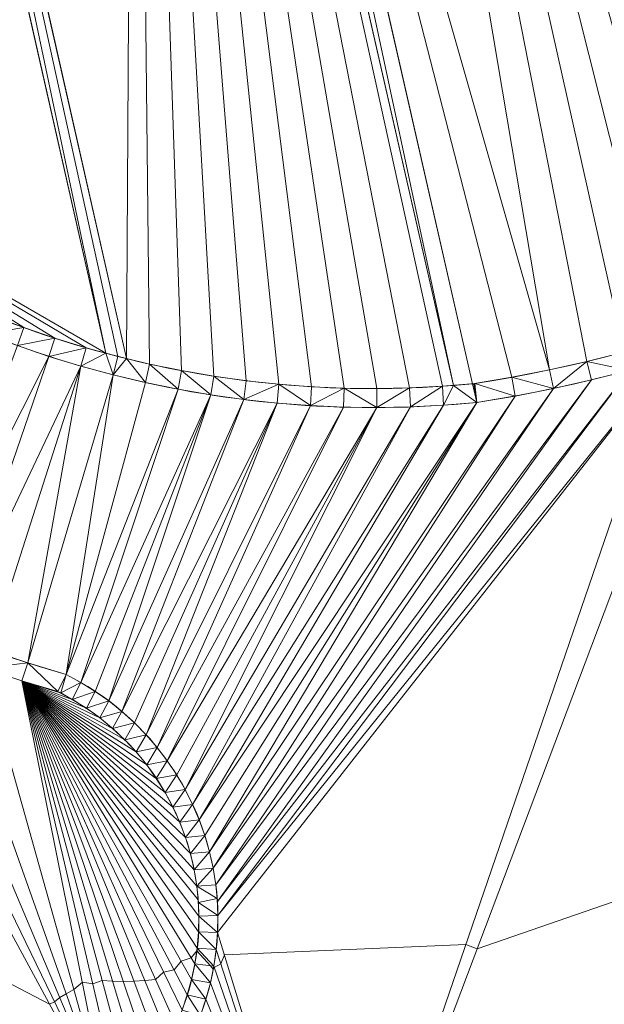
# Model space of a CAD drawing. Header units: millimetres. Extents: x 3402416 to 3403134, y 5267375 to 5268119.
# Tile 12 of 256: x 3402578.75 to 3402583.36, y 5267550.43 to 5267558.21. Entities that reach past the tile are written whole.
import ezdxf

# ---------------------------------------------------------------- set-up
doc = ezdxf.new("R2010")
doc.units = ezdxf.units.MM
doc.header["$MEASUREMENT"] = 0
doc.linetypes.add('100.4', pattern=[0])
doc.linetypes.add('100.5', pattern=[5.5, 3.9, -1.6])
for name, color, linetype, lineweight in [('IVK_Fahrbahnrand', 7, 'Continuous', 0), ('IVK_NSH_Modell Umring Teil West', 7, 'Continuous', 0), ('IVK_NSH_Modell Vermaschung Teil West', 2, 'Continuous', 0), ('IVK_NSH_Topographie Fahrbahnrand', 7, 'Continuous', 0), ('IVK_Rahmen Stempel', 7, 'Continuous', 0)]:
    doc.layers.add(name, color=color, linetype=linetype, lineweight=lineweight)
doc.layers.add('IVK_NSH_Modell Hoehenlinien 20 Zentimeter', color=7, linetype='Continuous', lineweight=0, true_color=0xe6956a)

msp = doc.modelspace()

# ---------------------------------------------------------------- linework, layer by layer
at = {"layer": 'IVK_Fahrbahnrand', "color": 7, "linetype": 'Continuous', "lineweight": 13}
for p, q in [((3402579.652, 5267566.399), (3402582.172, 5267555.322)), ((3402579.798, 5267566.432), (3402582.323, 5267555.335)), ((3402577.116, 5267565.813), (3402579.425, 5267555.577)), ((3402577.262, 5267565.846), (3402579.588, 5267555.535))]:
    msp.add_line(p, q, dxfattribs=at)
at = {"layer": 'IVK_Fahrbahnrand', "color": 1, "linetype": 'Continuous', "lineweight": 13}
for p, q in [((3402579.588, 5267555.535), (3402579.425, 5267555.577)), ((3402582.323, 5267555.335), (3402582.172, 5267555.322))]:
    msp.add_line(p, q, dxfattribs=at)
at = {"layer": 'IVK_Fahrbahnrand', "color": 7, "linetype": 'Continuous', "lineweight": 13}
for centre, radius, start, end in [((3402582.4832, 5267564.5179), 11.9668, 187.13255, 253.63245), ((3402582.4808, 5267564.5161), 12.1143, 187.38484, 253.57974)]:
    msp.add_arc(centre, radius, start, end, dxfattribs=at)
at = {"layer": 'IVK_Fahrbahnrand', "color": 7, "linetype": 'Continuous', "lineweight": 13, "extrusion": (0, 0, -1)}
for centre, radius, start, end in [((-3402580.5603, 5267566.6587), 11.4601, 212.54273, 261.15187), ((-3402580.5619, 5267566.6549), 11.6064, 212.53397, 261.10785), ((-3402581.5296, 5267563.4412), 8.141, 284.98225, 304.32518), ((-3402581.5265, 5267563.4322), 8.2815, 284.29255, 304.33875), ((-3402581.5408, 5267563.4453), 8.1478, 265.55711, 283.8674), ((-3402581.5408, 5267563.4574), 8.3095, 264.3699, 284.34518), ((-3402578.1548, 5267551.1032), 2.1564, 116.32243, 225.65782), ((-3402578.1543, 5267551.1031), 2.0069, 116.70918, 229.89985)]:
    msp.add_arc(centre, radius, start, end, dxfattribs=at)
at = {"layer": 'IVK_NSH_Modell Hoehenlinien 20 Zentimeter', "color": 32, "linetype": 'Continuous', "lineweight": 13, "true_color": 0xcd6000, "elevation": 269.6, "flags": 128}
msp.add_lwpolyline([(3402576.489, 5267551.732), (3402578.981, 5267550.43), (3402579.02, 5267550.448), (3402579.061, 5267550.482), (3402579.113, 5267550.511), (3402579.173, 5267550.546), (3402579.24, 5267550.604), (3402579.322, 5267550.59), (3402579.396, 5267550.618), (3402579.479, 5267550.612), (3402579.563, 5267550.61), (3402579.647, 5267550.612), (3402579.733, 5267550.617), (3402579.818, 5267550.626), (3402579.882, 5267550.684), (3402579.965, 5267550.702), (3402580.021, 5267550.77), (3402580.1, 5267550.797), (3402580.145, 5267550.853), (3402580.253, 5267550.733), (3402580.274, 5267550.708), (3402580.282, 5267550.719), (3402580.334, 5267550.748), (3402580.362, 5267550.82), (3402582.269, 5267550.902), (3402582.358, 5267550.867), (3402585.413, 5267551.925)], dxfattribs=at)
at = {"layer": 'IVK_NSH_Modell Umring Teil West', "color": 6, "linetype": '100.5', "ltscale": 10, "true_color": 0xe202f2}
msp.add_open_spline([(3402628.253, 5267598.544, 269.937), (3402641.757, 5267606.054, 270.023), (3402657.553, 5267614.878, 270.114), (3402675.255, 5267624.773, 270.207), (3402675.324, 5267624.659, 270.079), (3402684.824, 5267621.981, 270.344), (3402684.826, 5267621.97, 270.458), (3402684.883, 5267621.864, 270.458), (3402685.543, 5267620.164, 270.387), (3402685.562, 5267620.086, 270.387), (3402685.564, 5267620.075, 270.322), (3402687.058, 5267616.919, 270.241), (3402687.044, 5267616.907, 270.297), (3402687.083, 5267616.837, 270.298), (3402687.222, 5267616.45, 270.294), (3402686.878, 5267615.082, 270.225), (3402688.132, 5267612.963, 270.158), (3402688.854, 5267611.727, 270.108), (3402692.632, 5267606.31, 265.792), (3402690.801, 5267601.975, 265.743), (3402690.498, 5267601.81, 265.685), (3402692.019, 5267598.974, 264.145), (3402693.751, 5267596.039, 263.722), (3402697.143, 5267589.96, 261.397), (3402697.219, 5267589.903, 261.323), (3402701.143, 5267583.189, 261.113), (3402700.796, 5267582.857, 261.114), (3402700.48, 5267582.471, 261.115), (3402700.24, 5267582.096, 261.116), (3402700.018, 5267581.634, 261.118), (3402699.865, 5267581.182, 261.121), (3402699.759, 5267580.656, 261.123), (3402699.724, 5267580.1, 261.127), (3402699.757, 5267579.607, 261.13), (3402699.84, 5267579.163, 261.133), (3402699.968, 5267578.744, 261.136), (3402700.137, 5267578.349, 261.14), (3402700.357, 5267577.958, 261.143), (3402700.601, 5267577.618, 261.146), (3402700.875, 5267577.308, 261.149), (3402701.194, 5267577.017, 261.152), (3402701.458, 5267576.818, 261.155), (3402701.77, 5267576.623, 261.157), (3402702.079, 5267576.466, 261.16), (3402702.457, 5267576.317, 261.162), (3402702.826, 5267576.211, 261.164), (3402703.183, 5267576.145, 261.166), (3402703.533, 5267576.111, 261.168), (3402703.896, 5267576.109, 261.169), (3402704.292, 5267576.143, 261.171), (3402704.681, 5267576.217, 261.172), (3402704.965, 5267576.296, 261.173), (3402705.217, 5267576.386, 261.173), (3402707.832, 5267577.842, 261.175), (3402709.09, 5267572.866, 261.096), (3402708.405, 5267568.61, 260.907), (3402698.283, 5267563.277, 261.169), (3402693.549, 5267560.553, 260.917), (3402685.523, 5267555.965, 261.026), (3402668.604, 5267549.392, 261.028), (3402659.972, 5267545.813, 260.693), (3402647.149, 5267540.036, 260.412), (3402637.208, 5267534.921, 260.309), (3402625.271, 5267527.783, 260.374), (3402614.853, 5267521.252, 260.423), (3402604.386, 5267513.647, 260.492), (3402591.208, 5267503.377, 260.76), (3402587.076, 5267508.519, 261.16), (3402587.731, 5267518.469, 265.454), (3402582.621, 5267519.527, 265.304), (3402588.906, 5267527.261, 265.481), (3402594.968, 5267537.514, 265.929), (3402603.304, 5267546.246, 266.775), (3402600.832, 5267549.266, 266.887), (3402596.744, 5267551.245, 269.012), (3402591.885, 5267549.833, 268.92), (3402587.239, 5267546.861, 269.081), (3402581.243, 5267547.71, 269.55), (3402581.129, 5267547.828, 269.548), (3402576.83, 5267544.403, 269.457), (3402573.092, 5267540.608, 269.43), (3402571.878, 5267541.8, 269.408), (3402570.615, 5267542.617, 269.407), (3402574.302, 5267546.633, 269.398), (3402567.663, 5267563.645, 269.883), (3402562.649, 5267562.897, 269.866), (3402562.595, 5267563.239, 269.861), (3402562.584, 5267563.318, 269.86), (3402562.11, 5267566.725, 269.873), (3402562.099, 5267566.805, 269.873), (3402563.338, 5267566.977, 269.879), (3402565.816, 5267567.348, 269.89), (3402567.039, 5267567.542, 269.896), (3402568.655, 5267567.813, 269.908), (3402570.73, 5267568.179, 269.912), (3402571.95, 5267568.407, 269.917), (3402573.148, 5267568.637, 269.923), (3402576.065, 5267569.267, 269.935), (3402578.987, 5267569.94, 269.946), (3402580.21, 5267570.222, 269.951), (3402581.417, 5267570.509, 269.956), (3402582.621, 5267570.804, 269.961), (3402583.824, 5267571.107, 269.967), (3402585.018, 5267571.417, 269.972), (3402587.407, 5267572.063, 269.983), (3402592.197, 5267573.463, 270.005), (3402594.547, 5267574.203, 270.015), (3402595.726, 5267574.586, 270.02), (3402596.901, 5267574.978, 270.026), (3402598.088, 5267575.384, 270.031), (3402599.405, 5267575.831, 270.038), (3402600.717, 5267576.286, 270.045), (3402602.256, 5267576.82, 270.053), (3402603.278, 5267577.202, 270.058), (3402604.589, 5267577.686, 270.064), (3402605.878, 5267578.171, 270.071), (3402607.163, 5267578.664, 270.078), (3402608.444, 5267579.165, 270.085), (3402609.722, 5267579.675, 270.091), (3402613.612, 5267581.348, 270.009), (3402612.713, 5267582.91, 270.024), (3402612.692, 5267583.028, 270.024), (3402612.691, 5267583.046, 269.904), (3402610.129, 5267589.514, 269.691), (3402610.114, 5267589.539, 269.803), (3402610.039, 5267589.633, 269.803), (3402611.28, 5267590.171, 269.812), (3402612.516, 5267590.718, 269.821), (3402613.75, 5267591.273, 269.83), (3402614.979, 5267591.836, 269.839), (3402616.205, 5267592.407, 269.848), (3402617.428, 5267592.985, 269.857), (3402618.646, 5267593.572, 269.866), (3402619.861, 5267594.166, 269.874), (3402621.072, 5267594.768, 269.883), (3402622.279, 5267595.378, 269.892), (3402623.481, 5267595.996, 269.901), (3402624.68, 5267596.621, 269.91), (3402625.875, 5267597.255, 269.919), (3402627.066, 5267597.896, 269.928), (3402628.253, 5267598.544, 269.937)], degree=1, dxfattribs=at)
at = {"layer": 'IVK_NSH_Modell Vermaschung Teil West'}
for points in [[(3402583.489, 5267567.31, 269.951), (3402587.573, 5267557.595, 269.717), (3402582.261, 5267567.009, 269.946)], [(3402582.261, 5267567.009, 269.946), (3402585.235, 5267556.194, 269.691), (3402581.031, 5267566.717, 269.94)], [(3402587.573, 5267557.595, 269.717), (3402587.33, 5267557.412, 269.714), (3402582.261, 5267567.009, 269.946)], [(3402582.261, 5267567.009, 269.946), (3402587.33, 5267557.412, 269.714), (3402587.083, 5267557.236, 269.711)], [(3402582.261, 5267567.009, 269.946), (3402587.083, 5267557.236, 269.711), (3402586.831, 5267557.066, 269.708)], [(3402582.261, 5267567.009, 269.946), (3402586.831, 5267557.066, 269.708), (3402586.575, 5267556.904, 269.705)], [(3402582.261, 5267567.009, 269.946), (3402586.575, 5267556.904, 269.705), (3402586.315, 5267556.748, 269.702)], [(3402586.315, 5267556.748, 269.702), (3402586.05, 5267556.599, 269.699), (3402582.261, 5267567.009, 269.946)], [(3402582.261, 5267567.009, 269.946), (3402586.05, 5267556.599, 269.699), (3402585.782, 5267556.457, 269.697)], [(3402582.261, 5267567.009, 269.946), (3402585.782, 5267556.457, 269.697), (3402585.51, 5267556.322, 269.694)], [(3402582.261, 5267567.009, 269.946), (3402585.51, 5267556.322, 269.694), (3402585.235, 5267556.194, 269.691)], [(3402581.031, 5267566.717, 269.94), (3402582.93, 5267555.446, 269.668), (3402579.798, 5267566.432, 269.935)], [(3402581.031, 5267566.717, 269.94), (3402585.235, 5267556.194, 269.691), (3402584.956, 5267556.074, 269.688)], [(3402584.956, 5267556.074, 269.688), (3402584.674, 5267555.962, 269.685), (3402581.031, 5267566.717, 269.94)], [(3402581.031, 5267566.717, 269.94), (3402584.674, 5267555.962, 269.685), (3402584.39, 5267555.856, 269.682)], [(3402581.031, 5267566.717, 269.94), (3402584.39, 5267555.856, 269.682), (3402584.102, 5267555.759, 269.679)], [(3402581.031, 5267566.717, 269.94), (3402584.102, 5267555.759, 269.679), (3402583.812, 5267555.669, 269.677)], [(3402581.031, 5267566.717, 269.94), (3402583.812, 5267555.669, 269.677), (3402583.52, 5267555.587, 269.674)], [(3402583.52, 5267555.587, 269.674), (3402583.226, 5267555.512, 269.671), (3402581.031, 5267566.717, 269.94)], [(3402581.031, 5267566.717, 269.94), (3402583.226, 5267555.512, 269.671), (3402582.93, 5267555.446, 269.668)], [(3402577.262, 5267565.846, 269.92), (3402579.652, 5267566.399, 269.935), (3402579.588, 5267555.535, 269.691)], [(3402579.652, 5267566.399, 269.935), (3402579.771, 5267555.492, 269.697), (3402579.588, 5267555.535, 269.691)], [(3402579.798, 5267566.432, 269.935), (3402582.172, 5267555.322, 269.666), (3402579.652, 5267566.399, 269.935)], [(3402579.652, 5267566.399, 269.935), (3402582.172, 5267555.322, 269.666), (3402582.084, 5267555.316, 269.666)], [(3402579.652, 5267566.399, 269.935), (3402582.084, 5267555.316, 269.666), (3402581.825, 5267555.303, 269.669)], [(3402579.652, 5267566.399, 269.935), (3402581.825, 5267555.303, 269.669), (3402581.567, 5267555.298, 269.673)], [(3402581.567, 5267555.298, 269.673), (3402581.308, 5267555.301, 269.676), (3402579.652, 5267566.399, 269.935)], [(3402581.308, 5267555.301, 269.676), (3402581.05, 5267555.313, 269.68), (3402579.652, 5267566.399, 269.935)], [(3402579.652, 5267566.399, 269.935), (3402581.05, 5267555.313, 269.68), (3402580.792, 5267555.332, 269.683)], [(3402580.792, 5267555.332, 269.683), (3402580.535, 5267555.36, 269.687), (3402579.652, 5267566.399, 269.935)], [(3402580.535, 5267555.36, 269.687), (3402580.279, 5267555.396, 269.69), (3402579.652, 5267566.399, 269.935)], [(3402579.652, 5267566.399, 269.935), (3402580.279, 5267555.396, 269.69), (3402580.024, 5267555.44, 269.694)], [(3402579.652, 5267566.399, 269.935), (3402580.024, 5267555.44, 269.694), (3402579.771, 5267555.492, 269.697)], [(3402582.323, 5267555.335, 269.666), (3402582.172, 5267555.322, 269.666), (3402579.798, 5267566.432, 269.935)], [(3402579.798, 5267566.432, 269.935), (3402582.632, 5267555.387, 269.665), (3402582.323, 5267555.335, 269.666)], [(3402579.798, 5267566.432, 269.935), (3402582.93, 5267555.446, 269.668), (3402582.632, 5267555.387, 269.665)], [(3402577.116, 5267565.813, 269.92), (3402579.425, 5267555.577, 269.692), (3402575.747, 5267557.709, 269.76)], [(3402577.116, 5267565.813, 269.92), (3402577.262, 5267565.846, 269.92), (3402579.425, 5267555.577, 269.692)], [(3402577.262, 5267565.846, 269.92), (3402579.588, 5267555.535, 269.691), (3402579.519, 5267555.552, 269.7)], [(3402579.519, 5267555.552, 269.7), (3402579.425, 5267555.577, 269.692), (3402577.262, 5267565.846, 269.92)], [(3402575.747, 5267557.709, 269.76), (3402579.425, 5267555.577, 269.692), (3402579.27, 5267555.62, 269.705)], [(3402579.27, 5267555.62, 269.705), (3402579.022, 5267555.696, 269.708), (3402575.747, 5267557.709, 269.76)], [(3402579.022, 5267555.696, 269.708), (3402578.777, 5267555.78, 269.712), (3402575.747, 5267557.709, 269.76)], [(3402575.747, 5267557.709, 269.76), (3402578.777, 5267555.78, 269.712), (3402578.535, 5267555.871, 269.715)], [(3402578.535, 5267555.871, 269.715), (3402578.777, 5267555.78, 269.712), (3402578.48, 5267555.732, 269.715)], [(3402578.48, 5267555.732, 269.715), (3402578.777, 5267555.78, 269.712), (3402578.727, 5267555.639, 269.712)], [(3402578.727, 5267555.639, 269.712), (3402578.777, 5267555.78, 269.712), (3402579.022, 5267555.696, 269.708)], [(3402579.022, 5267555.696, 269.708), (3402578.976, 5267555.553, 269.708), (3402578.727, 5267555.639, 269.712)], [(3402578.976, 5267555.553, 269.708), (3402579.022, 5267555.696, 269.708), (3402579.27, 5267555.62, 269.705)], [(3402578.727, 5267555.639, 269.712), (3402578.976, 5267555.553, 269.708), (3402577.92, 5267553.455, 269.663)], [(3402578.976, 5267555.553, 269.708), (3402579.27, 5267555.62, 269.705), (3402579.228, 5267555.476, 269.705)], [(3402579.27, 5267555.62, 269.705), (3402579.425, 5267555.577, 269.692), (3402579.228, 5267555.476, 269.705)], [(3402579.425, 5267555.577, 269.692), (3402579.482, 5267555.407, 269.701), (3402579.228, 5267555.476, 269.705)], [(3402579.519, 5267555.552, 269.7), (3402579.482, 5267555.407, 269.701), (3402579.425, 5267555.577, 269.692)], [(3402584.149, 5267555.616, 269.679), (3402588.814, 5267555.193, 269.64), (3402581.247, 5267547.922, 269.551)], [(3402581.247, 5267547.922, 269.551), (3402583.855, 5267555.525, 269.676), (3402584.149, 5267555.616, 269.679)], [(3402583.226, 5267555.512, 269.671), (3402583.52, 5267555.587, 269.674), (3402583.559, 5267555.442, 269.673)], [(3402577.92, 5267553.455, 269.663), (3402578.976, 5267555.553, 269.708), (3402578.214, 5267553.338, 269.657)], [(3402578.976, 5267555.553, 269.708), (3402579.228, 5267555.476, 269.705), (3402578.214, 5267553.338, 269.657)], [(3402579.519, 5267555.552, 269.7), (3402579.588, 5267555.535, 269.691), (3402579.482, 5267555.407, 269.701)], [(3402579.588, 5267555.535, 269.691), (3402579.738, 5267555.346, 269.698), (3402579.482, 5267555.407, 269.701)], [(3402579.588, 5267555.535, 269.691), (3402579.771, 5267555.492, 269.697), (3402579.738, 5267555.346, 269.698)], [(3402580.308, 5267550.997, 269.603), (3402583.855, 5267555.525, 269.676), (3402581.247, 5267547.922, 269.551)], [(3402580.31, 5267551.131, 269.605), (3402583.855, 5267555.525, 269.676), (3402580.308, 5267550.997, 269.603)], [(3402583.559, 5267555.442, 269.673), (3402583.855, 5267555.525, 269.676), (3402580.31, 5267551.131, 269.605)], [(3402582.93, 5267555.446, 269.668), (3402583.226, 5267555.512, 269.671), (3402582.961, 5267555.299, 269.668)], [(3402583.226, 5267555.512, 269.671), (3402583.261, 5267555.366, 269.671), (3402582.961, 5267555.299, 269.668)], [(3402583.226, 5267555.512, 269.671), (3402583.559, 5267555.442, 269.673), (3402583.261, 5267555.366, 269.671)], [(3402578.214, 5267553.338, 269.657), (3402579.228, 5267555.476, 269.705), (3402578.51, 5267553.23, 269.652)], [(3402578.51, 5267553.23, 269.652), (3402579.228, 5267555.476, 269.705), (3402578.809, 5267553.129, 269.647)], [(3402579.228, 5267555.476, 269.705), (3402579.482, 5267555.407, 269.701), (3402578.809, 5267553.129, 269.647)], [(3402579.771, 5267555.492, 269.697), (3402579.996, 5267555.293, 269.694), (3402579.738, 5267555.346, 269.698)], [(3402579.771, 5267555.492, 269.697), (3402580.024, 5267555.44, 269.694), (3402579.996, 5267555.293, 269.694)], [(3402580.024, 5267555.44, 269.694), (3402580.256, 5267555.248, 269.691), (3402579.996, 5267555.293, 269.694)], [(3402580.024, 5267555.44, 269.694), (3402580.279, 5267555.396, 269.69), (3402580.256, 5267555.248, 269.691)], [(3402583.559, 5267555.442, 269.673), (3402580.31, 5267551.131, 269.605), (3402580.307, 5267551.243, 269.609)], [(3402583.261, 5267555.366, 269.671), (3402583.559, 5267555.442, 269.673), (3402580.307, 5267551.243, 269.609)], [(3402582.632, 5267555.387, 269.665), (3402582.93, 5267555.446, 269.668), (3402582.961, 5267555.299, 269.668)], [(3402578.809, 5267553.129, 269.647), (3402579.482, 5267555.407, 269.701), (3402579.111, 5267553.036, 269.642)], [(3402579.111, 5267553.036, 269.642), (3402579.482, 5267555.407, 269.701), (3402579.738, 5267555.346, 269.698)], [(3402579.738, 5267555.346, 269.698), (3402579.996, 5267555.293, 269.694), (3402579.111, 5267553.036, 269.642)], [(3402580.256, 5267555.248, 269.691), (3402580.279, 5267555.396, 269.69), (3402580.516, 5267555.211, 269.687)], [(3402580.279, 5267555.396, 269.69), (3402580.535, 5267555.36, 269.687), (3402580.516, 5267555.211, 269.687)], [(3402583.261, 5267555.366, 269.671), (3402580.307, 5267551.243, 269.609), (3402580.294, 5267551.375, 269.611)], [(3402580.294, 5267551.375, 269.611), (3402582.961, 5267555.299, 269.668), (3402583.261, 5267555.366, 269.671)], [(3402580.516, 5267555.211, 269.687), (3402580.535, 5267555.36, 269.687), (3402580.792, 5267555.332, 269.683)], [(3402582.323, 5267555.335, 269.666), (3402582.632, 5267555.387, 269.665), (3402582.341, 5267555.337, 269.662)], [(3402582.341, 5267555.337, 269.662), (3402582.632, 5267555.387, 269.665), (3402582.659, 5267555.239, 269.665)], [(3402582.632, 5267555.387, 269.665), (3402582.961, 5267555.299, 269.668), (3402582.659, 5267555.239, 269.665)], [(3402579.996, 5267555.293, 269.694), (3402579.228, 5267552.974, 269.64), (3402579.111, 5267553.036, 269.642)], [(3402579.228, 5267552.974, 269.64), (3402579.996, 5267555.293, 269.694), (3402580.256, 5267555.248, 269.691)], [(3402580.274, 5267551.506, 269.613), (3402582.961, 5267555.299, 269.668), (3402580.294, 5267551.375, 269.611)], [(3402582.659, 5267555.239, 269.665), (3402582.961, 5267555.299, 269.668), (3402580.274, 5267551.506, 269.613)], [(3402580.516, 5267555.211, 269.687), (3402580.792, 5267555.332, 269.683), (3402580.778, 5267555.183, 269.684)], [(3402580.792, 5267555.332, 269.683), (3402581.041, 5267555.163, 269.68), (3402580.778, 5267555.183, 269.684)], [(3402580.792, 5267555.332, 269.683), (3402581.05, 5267555.313, 269.68), (3402581.041, 5267555.163, 269.68)], [(3402581.05, 5267555.313, 269.68), (3402581.308, 5267555.301, 269.676), (3402581.041, 5267555.163, 269.68)], [(3402581.041, 5267555.163, 269.68), (3402581.308, 5267555.301, 269.676), (3402581.304, 5267555.151, 269.676)], [(3402581.308, 5267555.301, 269.676), (3402581.567, 5267555.148, 269.673), (3402581.304, 5267555.151, 269.676)], [(3402581.308, 5267555.301, 269.676), (3402581.567, 5267555.298, 269.673), (3402581.567, 5267555.148, 269.673)], [(3402581.825, 5267555.303, 269.669), (3402581.831, 5267555.153, 269.669), (3402581.567, 5267555.148, 269.673)], [(3402581.567, 5267555.298, 269.673), (3402581.825, 5267555.303, 269.669), (3402581.567, 5267555.148, 269.673)], [(3402582.084, 5267555.316, 269.666), (3402581.831, 5267555.153, 269.669), (3402581.825, 5267555.303, 269.669)], [(3402582.084, 5267555.316, 269.666), (3402582.094, 5267555.166, 269.666), (3402581.831, 5267555.153, 269.669)], [(3402582.172, 5267555.322, 269.666), (3402582.094, 5267555.166, 269.666), (3402582.084, 5267555.316, 269.666)], [(3402582.094, 5267555.166, 269.666), (3402582.172, 5267555.322, 269.666), (3402582.356, 5267555.188, 269.662)], [(3402582.172, 5267555.322, 269.666), (3402582.323, 5267555.335, 269.666), (3402582.356, 5267555.188, 269.662)], [(3402582.333, 5267555.336, 269.662), (3402582.356, 5267555.188, 269.662), (3402582.323, 5267555.335, 269.666)], [(3402582.341, 5267555.337, 269.662), (3402582.356, 5267555.188, 269.662), (3402582.333, 5267555.336, 269.662)], [(3402582.659, 5267555.239, 269.665), (3402582.356, 5267555.188, 269.662), (3402582.341, 5267555.337, 269.662)], [(3402579.228, 5267552.974, 269.64), (3402580.256, 5267555.248, 269.691), (3402579.341, 5267552.904, 269.639)], [(3402580.256, 5267555.248, 269.691), (3402579.45, 5267552.828, 269.637), (3402579.341, 5267552.904, 269.639)], [(3402580.256, 5267555.248, 269.691), (3402580.516, 5267555.211, 269.687), (3402579.45, 5267552.828, 269.637)], [(3402579.45, 5267552.828, 269.637), (3402580.516, 5267555.211, 269.687), (3402579.553, 5267552.745, 269.635)], [(3402580.516, 5267555.211, 269.687), (3402580.778, 5267555.183, 269.684), (3402579.553, 5267552.745, 269.635)], [(3402580.163, 5267551.888, 269.619), (3402582.356, 5267555.188, 269.662), (3402580.208, 5267551.763, 269.617)], [(3402582.094, 5267555.166, 269.666), (3402582.356, 5267555.188, 269.662), (3402580.163, 5267551.888, 269.619)], [(3402580.208, 5267551.763, 269.617), (3402582.356, 5267555.188, 269.662), (3402580.245, 5267551.636, 269.615)], [(3402582.356, 5267555.188, 269.662), (3402582.659, 5267555.239, 269.665), (3402580.245, 5267551.636, 269.615)], [(3402582.659, 5267555.239, 269.665), (3402580.274, 5267551.506, 269.613), (3402580.245, 5267551.636, 269.615)], [(3402581.247, 5267547.922, 269.551), (3402588.814, 5267555.193, 269.64), (3402588.919, 5267555.086, 269.64)], [(3402579.553, 5267552.745, 269.635), (3402580.778, 5267555.183, 269.684), (3402579.652, 5267552.656, 269.633)], [(3402579.652, 5267552.656, 269.633), (3402580.778, 5267555.183, 269.684), (3402579.744, 5267552.561, 269.631)], [(3402580.778, 5267555.183, 269.684), (3402581.041, 5267555.163, 269.68), (3402579.744, 5267552.561, 269.631)], [(3402579.744, 5267552.561, 269.631), (3402581.041, 5267555.163, 269.68), (3402579.831, 5267552.46, 269.629)], [(3402581.041, 5267555.163, 269.68), (3402581.304, 5267555.151, 269.676), (3402579.831, 5267552.46, 269.629)], [(3402579.831, 5267552.46, 269.629), (3402581.304, 5267555.151, 269.676), (3402579.911, 5267552.354, 269.627)], [(3402579.911, 5267552.354, 269.627), (3402581.304, 5267555.151, 269.676), (3402581.567, 5267555.148, 269.673)], [(3402579.911, 5267552.354, 269.627), (3402581.567, 5267555.148, 269.673), (3402579.985, 5267552.244, 269.625)], [(3402579.985, 5267552.244, 269.625), (3402581.567, 5267555.148, 269.673), (3402580.052, 5267552.129, 269.623)], [(3402581.831, 5267555.153, 269.669), (3402580.111, 5267552.01, 269.621), (3402580.052, 5267552.129, 269.623)], [(3402581.567, 5267555.148, 269.673), (3402581.831, 5267555.153, 269.669), (3402580.052, 5267552.129, 269.623)], [(3402580.111, 5267552.01, 269.621), (3402582.094, 5267555.166, 269.666), (3402580.163, 5267551.888, 269.619)], [(3402581.831, 5267555.153, 269.669), (3402582.094, 5267555.166, 269.666), (3402580.111, 5267552.01, 269.621)], [(3402581.243, 5267547.71, 269.55), (3402588.919, 5267555.086, 269.64), (3402587.239, 5267546.861, 269.081)], [(3402581.247, 5267547.922, 269.551), (3402588.919, 5267555.086, 269.64), (3402581.243, 5267547.71, 269.55)], [(3402577.279, 5267553.575, 269.673), (3402579.447, 5267549.568, 269.58), (3402574.302, 5267546.633, 269.398)], [(3402577.569, 5267553.442, 269.668), (3402579.447, 5267549.568, 269.58), (3402577.279, 5267553.575, 269.673)], [(3402577.569, 5267553.442, 269.668), (3402577.863, 5267553.316, 269.662), (3402579.447, 5267549.568, 269.58)], [(3402578.16, 5267553.198, 269.657), (3402579.447, 5267549.568, 269.58), (3402577.863, 5267553.316, 269.662)], [(3402578.16, 5267553.198, 269.657), (3402578.46, 5267553.088, 269.652), (3402579.447, 5267549.568, 269.58)], [(3402578.46, 5267553.088, 269.652), (3402578.51, 5267553.23, 269.652), (3402578.809, 5267553.129, 269.647)], [(3402578.809, 5267553.129, 269.647), (3402578.763, 5267552.986, 269.646), (3402578.46, 5267553.088, 269.652)], [(3402578.46, 5267553.088, 269.652), (3402578.763, 5267552.986, 269.646), (3402579.447, 5267549.568, 269.58)], [(3402578.809, 5267553.129, 269.647), (3402579.045, 5267552.902, 269.641), (3402578.763, 5267552.986, 269.646)], [(3402579.111, 5267553.036, 269.642), (3402579.045, 5267552.902, 269.641), (3402578.809, 5267553.129, 269.647)], [(3402579.045, 5267552.902, 269.641), (3402579.111, 5267553.036, 269.642), (3402579.069, 5267552.892, 269.641)], [(3402579.069, 5267552.892, 269.641), (3402579.111, 5267553.036, 269.642), (3402579.228, 5267552.974, 269.64)], [(3402580.154, 5267551.254, 269.604), (3402580.16, 5267551.127, 269.603), (3402578.763, 5267552.986, 269.646)], [(3402580.145, 5267551.364, 269.612), (3402580.154, 5267551.254, 269.604), (3402578.763, 5267552.986, 269.646)], [(3402578.763, 5267552.986, 269.646), (3402579.541, 5267549.652, 269.582), (3402579.447, 5267549.568, 269.58)], [(3402579.045, 5267552.902, 269.641), (3402579.16, 5267552.84, 269.639), (3402578.763, 5267552.986, 269.646)], [(3402578.763, 5267552.986, 269.646), (3402580.16, 5267551.127, 269.603), (3402580.158, 5267551.001, 269.602)], [(3402578.763, 5267552.986, 269.646), (3402580.158, 5267551.001, 269.602), (3402580.148, 5267550.874, 269.6)], [(3402578.763, 5267552.986, 269.646), (3402580.148, 5267550.874, 269.6), (3402580.129, 5267550.749, 269.599)], [(3402578.763, 5267552.986, 269.646), (3402580.129, 5267550.749, 269.599), (3402580.103, 5267550.625, 269.597)], [(3402578.763, 5267552.986, 269.646), (3402580.103, 5267550.625, 269.597), (3402580.069, 5267550.503, 269.596)], [(3402578.763, 5267552.986, 269.646), (3402580.069, 5267550.503, 269.596), (3402580.028, 5267550.384, 269.594)], [(3402578.763, 5267552.986, 269.646), (3402580.028, 5267550.384, 269.594), (3402579.979, 5267550.267, 269.593)], [(3402578.763, 5267552.986, 269.646), (3402579.979, 5267550.267, 269.593), (3402579.923, 5267550.154, 269.591)], [(3402578.763, 5267552.986, 269.646), (3402579.923, 5267550.154, 269.591), (3402579.859, 5267550.044, 269.589)], [(3402578.763, 5267552.986, 269.646), (3402579.859, 5267550.044, 269.589), (3402579.789, 5267549.939, 269.587)], [(3402579.789, 5267549.939, 269.587), (3402579.712, 5267549.838, 269.585), (3402578.763, 5267552.986, 269.646)], [(3402578.763, 5267552.986, 269.646), (3402579.712, 5267549.838, 269.585), (3402579.63, 5267549.743, 269.583)], [(3402578.763, 5267552.986, 269.646), (3402579.63, 5267549.743, 269.583), (3402579.541, 5267549.652, 269.582)], [(3402579.16, 5267552.84, 269.639), (3402579.272, 5267552.77, 269.637), (3402578.763, 5267552.986, 269.646)], [(3402579.272, 5267552.77, 269.637), (3402579.378, 5267552.694, 269.635), (3402578.763, 5267552.986, 269.646)], [(3402578.763, 5267552.986, 269.646), (3402579.378, 5267552.694, 269.635), (3402579.479, 5267552.61, 269.634)], [(3402578.763, 5267552.986, 269.646), (3402579.479, 5267552.61, 269.634), (3402579.575, 5267552.52, 269.632)], [(3402579.575, 5267552.52, 269.632), (3402579.665, 5267552.425, 269.63), (3402578.763, 5267552.986, 269.646)], [(3402578.763, 5267552.986, 269.646), (3402579.665, 5267552.425, 269.63), (3402579.748, 5267552.323, 269.628)], [(3402579.748, 5267552.323, 269.628), (3402579.824, 5267552.216, 269.626), (3402578.763, 5267552.986, 269.646)], [(3402579.824, 5267552.216, 269.626), (3402579.894, 5267552.105, 269.624), (3402578.763, 5267552.986, 269.646)], [(3402579.894, 5267552.105, 269.624), (3402579.955, 5267551.989, 269.622), (3402578.763, 5267552.986, 269.646)], [(3402579.955, 5267551.989, 269.622), (3402580.009, 5267551.87, 269.62), (3402578.763, 5267552.986, 269.646)], [(3402578.763, 5267552.986, 269.646), (3402580.009, 5267551.87, 269.62), (3402580.056, 5267551.747, 269.618)], [(3402580.056, 5267551.747, 269.618), (3402580.094, 5267551.621, 269.616), (3402578.763, 5267552.986, 269.646)], [(3402580.094, 5267551.621, 269.616), (3402580.123, 5267551.493, 269.614), (3402578.763, 5267552.986, 269.646)], [(3402580.123, 5267551.493, 269.614), (3402580.145, 5267551.364, 269.612), (3402578.763, 5267552.986, 269.646)], [(3402579.069, 5267552.892, 269.641), (3402579.228, 5267552.974, 269.64), (3402579.16, 5267552.84, 269.639)], [(3402579.228, 5267552.974, 269.64), (3402579.341, 5267552.904, 269.639), (3402579.16, 5267552.84, 269.639)], [(3402579.069, 5267552.892, 269.641), (3402579.16, 5267552.84, 269.639), (3402579.045, 5267552.902, 269.641)], [(3402579.16, 5267552.84, 269.639), (3402579.341, 5267552.904, 269.639), (3402579.272, 5267552.77, 269.637)], [(3402579.272, 5267552.77, 269.637), (3402579.341, 5267552.904, 269.639), (3402579.45, 5267552.828, 269.637)], [(3402579.272, 5267552.77, 269.637), (3402579.45, 5267552.828, 269.637), (3402579.378, 5267552.694, 269.635)], [(3402579.45, 5267552.828, 269.637), (3402579.553, 5267552.745, 269.635), (3402579.378, 5267552.694, 269.635)], [(3402579.378, 5267552.694, 269.635), (3402579.553, 5267552.745, 269.635), (3402579.479, 5267552.61, 269.634)], [(3402579.553, 5267552.745, 269.635), (3402579.652, 5267552.656, 269.633), (3402579.479, 5267552.61, 269.634)], [(3402579.479, 5267552.61, 269.634), (3402579.652, 5267552.656, 269.633), (3402579.575, 5267552.52, 269.632)], [(3402579.652, 5267552.656, 269.633), (3402579.744, 5267552.561, 269.631), (3402579.575, 5267552.52, 269.632)], [(3402579.744, 5267552.561, 269.631), (3402579.665, 5267552.425, 269.63), (3402579.575, 5267552.52, 269.632)], [(3402579.744, 5267552.561, 269.631), (3402579.831, 5267552.46, 269.629), (3402579.665, 5267552.425, 269.63)], [(3402579.831, 5267552.46, 269.629), (3402579.748, 5267552.323, 269.628), (3402579.665, 5267552.425, 269.63)], [(3402579.831, 5267552.46, 269.629), (3402579.911, 5267552.354, 269.627), (3402579.748, 5267552.323, 269.628)], [(3402579.911, 5267552.354, 269.627), (3402579.824, 5267552.216, 269.626), (3402579.748, 5267552.323, 269.628)], [(3402579.911, 5267552.354, 269.627), (3402579.985, 5267552.244, 269.625), (3402579.824, 5267552.216, 269.626)], [(3402579.824, 5267552.216, 269.626), (3402579.985, 5267552.244, 269.625), (3402579.894, 5267552.105, 269.624)], [(3402579.985, 5267552.244, 269.625), (3402580.052, 5267552.129, 269.623), (3402579.894, 5267552.105, 269.624)], [(3402579.894, 5267552.105, 269.624), (3402580.052, 5267552.129, 269.623), (3402579.955, 5267551.989, 269.622)], [(3402580.052, 5267552.129, 269.623), (3402580.111, 5267552.01, 269.621), (3402579.955, 5267551.989, 269.622)], [(3402579.955, 5267551.989, 269.622), (3402580.111, 5267552.01, 269.621), (3402580.009, 5267551.87, 269.62)], [(3402580.111, 5267552.01, 269.621), (3402580.163, 5267551.888, 269.619), (3402580.009, 5267551.87, 269.62)], [(3402580.163, 5267551.888, 269.619), (3402580.056, 5267551.747, 269.618), (3402580.009, 5267551.87, 269.62)], [(3402580.056, 5267551.747, 269.618), (3402580.163, 5267551.888, 269.619), (3402580.208, 5267551.763, 269.617)], [(3402580.056, 5267551.747, 269.618), (3402580.208, 5267551.763, 269.617), (3402580.094, 5267551.621, 269.616)], [(3402580.208, 5267551.763, 269.617), (3402580.245, 5267551.636, 269.615), (3402580.094, 5267551.621, 269.616)], [(3402580.094, 5267551.621, 269.616), (3402580.245, 5267551.636, 269.615), (3402580.123, 5267551.493, 269.614)], [(3402580.245, 5267551.636, 269.615), (3402580.274, 5267551.506, 269.613), (3402580.123, 5267551.493, 269.614)], [(3402580.274, 5267551.506, 269.613), (3402580.145, 5267551.364, 269.612), (3402580.123, 5267551.493, 269.614)], [(3402580.274, 5267551.506, 269.613), (3402580.294, 5267551.375, 269.611), (3402580.145, 5267551.364, 269.612)], [(3402580.294, 5267551.375, 269.611), (3402580.304, 5267551.265, 269.606), (3402580.145, 5267551.364, 269.612)], [(3402580.145, 5267551.364, 269.612), (3402580.304, 5267551.265, 269.606), (3402580.157, 5267551.233, 269.61)], [(3402580.157, 5267551.233, 269.61), (3402580.154, 5267551.254, 269.604), (3402580.145, 5267551.364, 269.612)], [(3402580.157, 5267551.233, 269.61), (3402580.16, 5267551.127, 269.603), (3402580.154, 5267551.254, 269.604)], [(3402580.157, 5267551.233, 269.61), (3402580.304, 5267551.265, 269.606), (3402580.31, 5267551.131, 269.605)], [(3402580.31, 5267551.131, 269.605), (3402580.16, 5267551.127, 269.603), (3402580.157, 5267551.233, 269.61)], [(3402580.307, 5267551.243, 269.609), (3402580.31, 5267551.131, 269.605), (3402580.304, 5267551.265, 269.606)], [(3402580.16, 5267551.127, 269.603), (3402580.308, 5267550.997, 269.603), (3402580.158, 5267551.001, 269.602)], [(3402580.16, 5267551.127, 269.603), (3402580.31, 5267551.131, 269.605), (3402580.308, 5267550.997, 269.603)], [(3402580.148, 5267550.874, 269.6), (3402580.158, 5267551.001, 269.602), (3402580.297, 5267550.863, 269.602)], [(3402580.308, 5267550.997, 269.603), (3402580.297, 5267550.863, 269.602), (3402580.158, 5267551.001, 269.602)], [(3402580.308, 5267550.997, 269.603), (3402581.247, 5267547.922, 269.551), (3402580.297, 5267550.863, 269.602)], [(3402580.148, 5267550.874, 269.6), (3402580.278, 5267550.73, 269.6), (3402580.129, 5267550.749, 269.599)], [(3402580.148, 5267550.874, 269.6), (3402580.297, 5267550.863, 269.602), (3402580.278, 5267550.73, 269.6)], [(3402580.278, 5267550.73, 269.6), (3402580.297, 5267550.863, 269.602), (3402581.247, 5267547.922, 269.551)], [(3402580.129, 5267550.749, 269.599), (3402580.251, 5267550.598, 269.599), (3402580.103, 5267550.625, 269.597)], [(3402580.129, 5267550.749, 269.599), (3402580.278, 5267550.73, 269.6), (3402580.251, 5267550.598, 269.599)], [(3402580.251, 5267550.598, 269.599), (3402580.278, 5267550.73, 269.6), (3402581.247, 5267547.922, 269.551)], [(3402580.069, 5267550.503, 269.596), (3402580.103, 5267550.625, 269.597), (3402580.216, 5267550.469, 269.597)], [(3402580.103, 5267550.625, 269.597), (3402580.251, 5267550.598, 269.599), (3402580.216, 5267550.469, 269.597)], [(3402580.251, 5267550.598, 269.599), (3402581.247, 5267547.922, 269.551), (3402580.216, 5267550.469, 269.597)], [(3402580.069, 5267550.503, 269.596), (3402580.172, 5267550.342, 269.595), (3402580.028, 5267550.384, 269.594)], [(3402580.216, 5267550.469, 269.597), (3402580.172, 5267550.342, 269.595), (3402580.069, 5267550.503, 269.596)], [(3402580.216, 5267550.469, 269.597), (3402581.247, 5267547.922, 269.551), (3402580.172, 5267550.342, 269.595)]]:
    msp.add_3dface(points, dxfattribs=at)
at = {"layer": 'IVK_NSH_Topographie Fahrbahnrand', "color": 7, "linetype": '100.4', "ltscale": 10}
for p, q in [((3402579.652, 5267566.399, 269.935), (3402582.172, 5267555.322, 269.666)), ((3402579.798, 5267566.432, 269.935), (3402582.323, 5267555.335, 269.666)), ((3402577.116, 5267565.813, 269.92), (3402579.425, 5267555.577, 269.692)), ((3402577.262, 5267565.846, 269.92), (3402579.588, 5267555.535, 269.691)), ((3402578.777, 5267555.78, 269.712), (3402578.535, 5267555.871, 269.715)), ((3402579.022, 5267555.696, 269.708), (3402578.777, 5267555.78, 269.712)), ((3402579.27, 5267555.62, 269.705), (3402579.022, 5267555.696, 269.708)), ((3402578.976, 5267555.553, 269.708), (3402578.727, 5267555.639, 269.712)), ((3402579.519, 5267555.552, 269.7), (3402579.27, 5267555.62, 269.705)), ((3402583.52, 5267555.587, 269.674), (3402583.226, 5267555.512, 269.671)), ((3402579.228, 5267555.476, 269.705), (3402578.976, 5267555.553, 269.708)), ((3402579.771, 5267555.492, 269.697), (3402579.519, 5267555.552, 269.7)), ((3402583.226, 5267555.512, 269.671), (3402582.93, 5267555.446, 269.668)), ((3402579.482, 5267555.407, 269.701), (3402579.228, 5267555.476, 269.705)), ((3402580.024, 5267555.44, 269.694), (3402579.771, 5267555.492, 269.697)), ((3402580.279, 5267555.396, 269.69), (3402580.024, 5267555.44, 269.694)), ((3402582.93, 5267555.446, 269.668), (3402582.632, 5267555.387, 269.665)), ((3402583.559, 5267555.442, 269.673), (3402583.261, 5267555.366, 269.671)), ((3402579.738, 5267555.346, 269.698), (3402579.482, 5267555.407, 269.701)), ((3402579.996, 5267555.293, 269.694), (3402579.738, 5267555.346, 269.698)), ((3402580.535, 5267555.36, 269.687), (3402580.279, 5267555.396, 269.69)), ((3402580.792, 5267555.332, 269.683), (3402580.535, 5267555.36, 269.687)), ((3402582.632, 5267555.387, 269.665), (3402582.333, 5267555.336, 269.662)), ((3402583.261, 5267555.366, 269.671), (3402582.961, 5267555.299, 269.668)), ((3402580.256, 5267555.248, 269.691), (3402579.996, 5267555.293, 269.694)), ((3402581.05, 5267555.313, 269.68), (3402580.792, 5267555.332, 269.683)), ((3402581.308, 5267555.301, 269.676), (3402581.05, 5267555.313, 269.68)), ((3402581.567, 5267555.298, 269.673), (3402581.308, 5267555.301, 269.676)), ((3402581.825, 5267555.303, 269.669), (3402581.567, 5267555.298, 269.673)), ((3402582.084, 5267555.316, 269.666), (3402581.825, 5267555.303, 269.669)), ((3402582.341, 5267555.337, 269.662), (3402582.084, 5267555.316, 269.666)), ((3402582.961, 5267555.299, 269.668), (3402582.659, 5267555.239, 269.665)), ((3402580.516, 5267555.211, 269.687), (3402580.256, 5267555.248, 269.691)), ((3402580.778, 5267555.183, 269.684), (3402580.516, 5267555.211, 269.687)), ((3402582.356, 5267555.188, 269.662), (3402582.094, 5267555.166, 269.666)), ((3402582.659, 5267555.239, 269.665), (3402582.356, 5267555.188, 269.662)), ((3402581.041, 5267555.163, 269.68), (3402580.778, 5267555.183, 269.684)), ((3402581.304, 5267555.151, 269.676), (3402581.041, 5267555.163, 269.68)), ((3402581.567, 5267555.148, 269.673), (3402581.304, 5267555.151, 269.676)), ((3402581.831, 5267555.153, 269.669), (3402581.567, 5267555.148, 269.673)), ((3402582.094, 5267555.166, 269.666), (3402581.831, 5267555.153, 269.669)), ((3402578.51, 5267553.23, 269.652), (3402578.809, 5267553.129, 269.647)), ((3402578.46, 5267553.088, 269.652), (3402578.763, 5267552.986, 269.646)), ((3402578.809, 5267553.129, 269.647), (3402579.111, 5267553.036, 269.642)), ((3402579.111, 5267553.036, 269.642), (3402579.228, 5267552.974, 269.64)), ((3402578.763, 5267552.986, 269.646), (3402579.069, 5267552.892, 269.641)), ((3402579.228, 5267552.974, 269.64), (3402579.341, 5267552.904, 269.639)), ((3402579.045, 5267552.902, 269.641), (3402579.16, 5267552.84, 269.639)), ((3402579.341, 5267552.904, 269.639), (3402579.45, 5267552.828, 269.637)), ((3402579.16, 5267552.84, 269.639), (3402579.272, 5267552.77, 269.637)), ((3402579.45, 5267552.828, 269.637), (3402579.553, 5267552.745, 269.635)), ((3402579.272, 5267552.77, 269.637), (3402579.378, 5267552.694, 269.635)), ((3402579.378, 5267552.694, 269.635), (3402579.479, 5267552.61, 269.634)), ((3402579.553, 5267552.745, 269.635), (3402579.652, 5267552.656, 269.633)), ((3402579.652, 5267552.656, 269.633), (3402579.744, 5267552.561, 269.631)), ((3402579.479, 5267552.61, 269.634), (3402579.575, 5267552.52, 269.632)), ((3402579.744, 5267552.561, 269.631), (3402579.831, 5267552.46, 269.629)), ((3402579.575, 5267552.52, 269.632), (3402579.665, 5267552.425, 269.63)), ((3402579.665, 5267552.425, 269.63), (3402579.748, 5267552.323, 269.628)), ((3402579.831, 5267552.46, 269.629), (3402579.911, 5267552.354, 269.627)), ((3402579.748, 5267552.323, 269.628), (3402579.824, 5267552.216, 269.626)), ((3402579.911, 5267552.354, 269.627), (3402579.985, 5267552.244, 269.625)), ((3402579.985, 5267552.244, 269.625), (3402580.052, 5267552.129, 269.623)), ((3402579.824, 5267552.216, 269.626), (3402579.894, 5267552.105, 269.624)), ((3402579.894, 5267552.105, 269.624), (3402579.955, 5267551.989, 269.622)), ((3402580.052, 5267552.129, 269.623), (3402580.111, 5267552.01, 269.621)), ((3402580.111, 5267552.01, 269.621), (3402580.163, 5267551.888, 269.619)), ((3402579.955, 5267551.989, 269.622), (3402580.009, 5267551.87, 269.62)), ((3402580.009, 5267551.87, 269.62), (3402580.056, 5267551.747, 269.618)), ((3402580.163, 5267551.888, 269.619), (3402580.208, 5267551.763, 269.617)), ((3402580.208, 5267551.763, 269.617), (3402580.245, 5267551.636, 269.615)), ((3402580.056, 5267551.747, 269.618), (3402580.094, 5267551.621, 269.616)), ((3402580.094, 5267551.621, 269.616), (3402580.123, 5267551.493, 269.614)), ((3402580.245, 5267551.636, 269.615), (3402580.274, 5267551.506, 269.613)), ((3402580.123, 5267551.493, 269.614), (3402580.145, 5267551.364, 269.612)), ((3402580.274, 5267551.506, 269.613), (3402580.294, 5267551.375, 269.611)), ((3402580.294, 5267551.375, 269.611), (3402580.307, 5267551.243, 269.609)), ((3402580.145, 5267551.364, 269.612), (3402580.157, 5267551.233, 269.61)), ((3402580.154, 5267551.254, 269.604), (3402580.16, 5267551.127, 269.603)), ((3402580.304, 5267551.265, 269.606), (3402580.31, 5267551.131, 269.605)), ((3402580.16, 5267551.127, 269.603), (3402580.158, 5267551.001, 269.602)), ((3402580.31, 5267551.131, 269.605), (3402580.308, 5267550.997, 269.603)), ((3402580.158, 5267551.001, 269.602), (3402580.148, 5267550.874, 269.6)), ((3402580.308, 5267550.997, 269.603), (3402580.297, 5267550.863, 269.602)), ((3402580.148, 5267550.874, 269.6), (3402580.129, 5267550.749, 269.599)), ((3402580.297, 5267550.863, 269.602), (3402580.278, 5267550.73, 269.6)), ((3402580.129, 5267550.749, 269.599), (3402580.103, 5267550.625, 269.597)), ((3402580.278, 5267550.73, 269.6), (3402580.251, 5267550.598, 269.599)), ((3402580.103, 5267550.625, 269.597), (3402580.069, 5267550.503, 269.596)), ((3402580.251, 5267550.598, 269.599), (3402580.216, 5267550.469, 269.597)), ((3402580.069, 5267550.503, 269.596), (3402580.028, 5267550.384, 269.594)), ((3402580.216, 5267550.469, 269.597), (3402580.172, 5267550.342, 269.595))]:
    msp.add_line(p, q, dxfattribs=at)
at = {"layer": 'IVK_Rahmen Stempel', "color": 7, "linetype": 'Continuous', "lineweight": 30}
msp.add_3dface([(3402461.7966, 5267374.8493), (3403134.2966, 5267374.8493), (3403134.2966, 5268117.3493), (3402461.7966, 5268117.3493)], dxfattribs=at)
msp.add_3dface([(3402461.7966, 5267374.8493), (3403134.2966, 5267374.8493), (3403134.2966, 5268117.3493), (3402461.7966, 5268117.3493)], dxfattribs=at)

doc.saveas('drawing.dxf')
